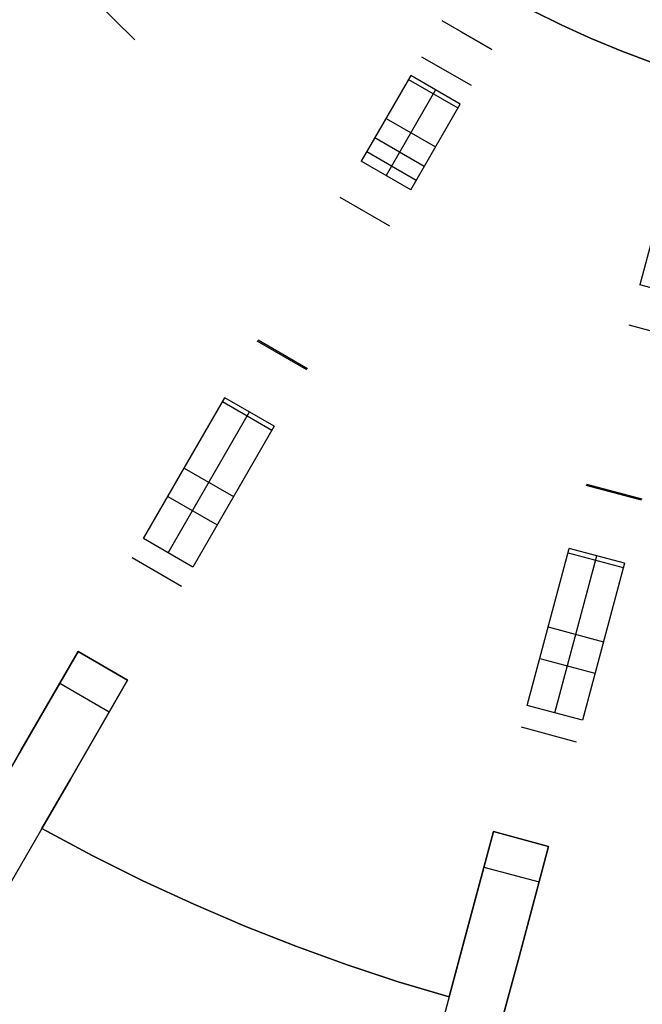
# Model space of a CAD drawing. Header units: millimetres. Extents: x 219 to 1209, y -2752 to -1762.
# Tile 6 of 27: x 515 to 645, y -2643 to -2437. Entities that reach past the tile are written whole.
import ezdxf

# ---------------------------------------------------------------- set-up
doc = ezdxf.new("R2010")
doc.units = ezdxf.units.MM

msp = doc.modelspace()

# ---------------------------------------------------------------- linework, layer by layer
at = {"extrusion": (-2.5e-05, 3.29131e-06, 1)}
msp.add_lwpolyline([(914.11, -2257.15), (913.98, -2264.09), (913.62, -2271.03), (913.02, -2277.95), (912.18, -2284.84), (911.1, -2291.7), (909.78, -2298.52), (908.22, -2305.29), (906.44, -2312), (904.42, -2318.65), (902.17, -2325.22), (899.69, -2331.7), (896.99, -2338.1), (894.07, -2344.4), (890.93, -2350.6), (887.58, -2356.68), (884.02, -2362.65), (880.25, -2368.48), (876.29, -2374.18), (872.12, -2379.74), (867.77, -2385.16), (863.23, -2390.42), (858.52, -2395.51), (853.63, -2400.44), (848.57, -2405.2), (843.34, -2409.78), (837.97, -2414.18), (832.44, -2418.38), (826.77, -2422.39), (820.96, -2426.21), (815.03, -2429.81), (808.97, -2433.22), (802.8, -2436.4), (796.53, -2439.37), (790.15, -2442.13), (783.68, -2444.66), (777.13, -2446.96), (770.5, -2449.03), (763.8, -2450.87), (757.05, -2452.48), (750.24, -2453.86), (743.39, -2454.99), (736.5, -2455.89), (729.58, -2456.55), (722.65, -2456.96), (715.71, -2457.14), (708.76, -2457.08), (701.82, -2456.77), (694.9, -2456.22), (688, -2455.44), (681.13, -2454.41), (674.3, -2453.15), (667.52, -2451.65), (660.8, -2449.91), (654.13, -2447.94), (647.55, -2445.75), (641.04, -2443.32), (634.62, -2440.67), (628.29, -2437.8), (622.07, -2434.71), (615.96, -2431.41), (609.97, -2427.9), (604.1, -2424.18), (598.37, -2420.26), (592.78, -2416.14), (587.33, -2411.83), (582.04, -2407.34), (576.9, -2402.66), (571.93, -2397.81), (567.13, -2392.79), (562.51, -2387.6), (558.07, -2382.26), (553.82, -2376.77), (549.77, -2371.13), (545.91, -2365.36), (542.25, -2359.45), (538.8, -2353.42), (535.57, -2347.28), (532.54, -2341.02), (529.74, -2334.67), (527.16, -2328.22), (524.81, -2321.69), (522.68, -2315.08), (520.78, -2308.39), (519.12, -2301.65), (517.69, -2294.85), (516.5, -2288.01), (515.55, -2281.13), (514.84, -2274.22), (514.36, -2267.29), (514.13, -2260.35), (514.14, -2253.41), (514.39, -2246.47), (514.88, -2239.54), (515.61, -2232.63), (516.58, -2225.75), (517.79, -2218.91), (519.24, -2212.12), (520.92, -2205.38)], dxfattribs=at)
at = {"extrusion": (2.5e-05, -3.29131e-06, 1)}
msp.add_lwpolyline([(520.93, -2205.38), (519.25, -2212.12), (517.81, -2218.92), (516.6, -2225.76), (515.63, -2232.63), (514.9, -2239.54), (514.4, -2246.47), (514.15, -2253.41), (514.14, -2260.35), (514.38, -2267.3), (514.85, -2274.22), (515.56, -2281.13), (516.51, -2288.01), (517.71, -2294.86), (519.13, -2301.65), (520.8, -2308.4), (522.69, -2315.08), (524.82, -2321.69), (527.17, -2328.22), (529.75, -2334.67), (532.56, -2341.03), (535.58, -2347.28), (538.82, -2353.42), (542.26, -2359.45), (545.92, -2365.36), (549.78, -2371.13), (553.84, -2376.77), (558.09, -2382.26), (562.52, -2387.61), (567.15, -2392.79), (571.94, -2397.81), (576.91, -2402.66), (582.05, -2407.34), (587.34, -2411.84), (592.79, -2416.14), (598.38, -2420.26), (604.12, -2424.18), (609.98, -2427.9), (615.98, -2431.41), (622.09, -2434.71), (628.31, -2437.8), (634.63, -2440.67), (641.05, -2443.32), (647.56, -2445.75), (654.15, -2447.95), (660.81, -2449.91), (667.53, -2451.65), (674.31, -2453.15), (681.14, -2454.41), (688.01, -2455.44), (694.91, -2456.22), (701.84, -2456.77), (708.78, -2457.08), (715.72, -2457.14), (722.66, -2456.97), (729.6, -2456.55), (736.51, -2455.89), (743.4, -2454.99), (750.25, -2453.86), (757.06, -2452.48), (763.82, -2450.88), (770.51, -2449.03), (777.14, -2446.96), (783.69, -2444.66), (790.16, -2442.13), (796.54, -2439.38), (802.82, -2436.4), (808.99, -2433.22), (815.04, -2429.82), (820.98, -2426.21), (826.78, -2422.4), (832.45, -2418.38), (837.98, -2414.18), (843.36, -2409.78), (848.58, -2405.2), (853.64, -2400.45), (858.53, -2395.52), (863.25, -2390.42), (867.78, -2385.16), (872.14, -2379.75), (876.3, -2374.19), (880.26, -2368.48), (884.03, -2362.65), (887.59, -2356.69), (890.94, -2350.6), (894.08, -2344.41), (897, -2338.11), (899.7, -2331.71), (902.18, -2325.22), (904.43, -2318.65), (906.45, -2312), (908.24, -2305.29), (909.79, -2298.52), (911.11, -2291.7), (912.19, -2284.84), (913.03, -2277.95), (913.64, -2271.03), (914, -2264.09), (914.12, -2257.15)], dxfattribs=at)
at = {"extrusion": (-0.288675, 0.866025, -0.408248)}
for points in [[(364.56, -1238.33), (256.15, -1105.55)], [(361.88, -1240.52), (253.47, -1107.74)], [(250.78, -1109.93), (359.19, -1242.71)]]:
    msp.add_lwpolyline(points, dxfattribs=at)
at = {"extrusion": (-0.361444, 0.835477, -0.413928)}
for points in [[(479.1, -1014.09), (698.13, -1223.66)], [(476.89, -1016.4), (695.92, -1225.97)], [(693.71, -1228.28), (474.68, -1018.71)]]:
    msp.add_lwpolyline(points, dxfattribs=at)
for points in [[(538.8, -2440.94), (530.32, -2432.46)], [(729.72, -2456.54), (722.79, -2456.96), (715.85, -2457.14), (708.91, -2457.08), (701.97, -2456.78), (695.05, -2456.24), (688.15, -2455.46), (681.28, -2454.43), (674.46, -2453.18), (667.68, -2451.68), (660.95, -2449.95), (654.29, -2447.99), (647.71, -2445.8), (641.2, -2443.38), (634.78, -2440.74), (628.45, -2437.88), (622.23, -2434.79)], [(613.77, -2442.95), (603.37, -2436.95)], [(607.37, -2439.26), (613.77, -2442.95)], [(599.03, -2444.47), (609.43, -2450.47)], [(596.75, -2448.42), (586.36, -2466.42)], [(596.28, -2449.24), (606.67, -2455.24)], [(607.15, -2454.42), (596.75, -2448.42)], [(601.95, -2451.42), (591.56, -2469.42)], [(596.75, -2472.42), (607.15, -2454.42)], [(591.56, -2457.42), (601.95, -2463.42)], [(599.58, -2467.52), (589.19, -2461.52)], [(587.52, -2464.41), (597.91, -2470.41)], [(596.75, -2472.42), (586.36, -2466.42)], [(650.26, -2472.27), (644.88, -2492.35)], [(592.35, -2480.05), (581.95, -2474.05)], [(656.47, -2495.46), (644.88, -2492.35)], [(654.19, -2503.97), (642.6, -2500.86)], [(564.69, -2503.95), (575.08, -2509.95)], [(574.93, -2510.22), (564.54, -2504.22)], [(540.62, -2545.65), (557.69, -2516.08)], [(568.08, -2522.08), (557.69, -2516.08)], [(557.22, -2516.9), (567.61, -2522.9)], [(545.81, -2548.65), (562.89, -2519.08)], [(568.08, -2522.08), (551.01, -2551.65)], [(549.15, -2530.86), (559.55, -2536.86)], [(645.17, -2537.62), (633.58, -2534.51)], [(633.66, -2534.22), (645.25, -2537.32)], [(545.73, -2536.8), (556.12, -2542.8)], [(551.01, -2551.65), (540.62, -2545.65)], [(621.2, -2580.72), (630.04, -2547.74)], [(626.99, -2582.27), (635.83, -2549.29)], [(629.79, -2548.65), (641.38, -2551.76)], [(641.63, -2550.85), (630.04, -2547.74)], [(548.65, -2555.74), (538.25, -2549.74)], [(641.63, -2550.85), (632.79, -2583.83)], [(625.62, -2564.23), (637.21, -2567.34)], [(526.92, -2569.38), (468.69, -2670.24)], [(514.92, -2590.17), (526.92, -2569.38)], [(526.92, -2569.38), (514.92, -2590.17)], [(514.92, -2590.17), (526.92, -2569.38)], [(514.92, -2590.17), (526.92, -2569.38)], [(537.31, -2575.38), (526.92, -2569.38)], [(537.31, -2575.38), (526.92, -2569.38)], [(537.31, -2575.38), (526.92, -2569.38)], [(537.31, -2575.38), (526.92, -2569.38)], [(537.31, -2575.38), (526.92, -2569.38)], [(537.31, -2575.38), (526.92, -2569.38)], [(526.92, -2569.38), (537.31, -2575.38)], [(526.92, -2569.38), (537.31, -2575.38)], [(526.92, -2569.38), (537.31, -2575.38)], [(623.84, -2570.85), (635.43, -2573.96)], [(537.31, -2575.38), (479.08, -2676.24)], [(523.06, -2576.06), (533.45, -2582.06)], [(537.31, -2575.38), (525.31, -2596.17)], [(525.31, -2596.17), (537.31, -2575.38)], [(525.31, -2596.17), (537.31, -2575.38)], [(537.31, -2575.38), (525.31, -2596.17)], [(632.79, -2583.83), (621.2, -2580.72)], [(631.57, -2588.39), (619.98, -2585.29)], [(508.94, -2600.52), (514.92, -2590.17)], [(514.92, -2590.17), (508.94, -2600.52)], [(508.94, -2600.52), (514.92, -2590.17)], [(508.94, -2600.52), (514.92, -2590.17)], [(525.31, -2596.17), (519.33, -2606.52)], [(519.33, -2606.52), (525.31, -2596.17)], [(519.33, -2606.52), (525.31, -2596.17)], [(525.31, -2596.17), (519.33, -2606.52)], [(519.33, -2606.52), (529.89, -2612.2), (540.51, -2617.51), (551.19, -2622.46), (561.9, -2627.06), (572.64, -2631.29), (583.37, -2635.18), (594.1, -2638.72), (604.8, -2641.92)], [(519.33, -2606.52), (529.89, -2612.2), (540.51, -2617.51), (551.19, -2622.46), (561.9, -2627.06), (572.64, -2631.29), (583.37, -2635.18), (594.1, -2638.72), (604.8, -2641.92)], [(604.8, -2641.92), (594.1, -2638.72), (583.37, -2635.18), (572.64, -2631.29), (561.9, -2627.06), (551.19, -2622.46), (540.51, -2617.51), (529.89, -2612.2), (519.33, -2606.52)], [(519.33, -2606.52), (529.89, -2612.2), (540.51, -2617.51), (551.19, -2622.46), (561.9, -2627.06), (572.64, -2631.29), (583.37, -2635.18), (594.1, -2638.72), (604.8, -2641.92)], [(604.8, -2641.92), (594.1, -2638.72), (583.37, -2635.18), (572.64, -2631.29), (561.9, -2627.06), (551.19, -2622.46), (540.51, -2617.51), (529.89, -2612.2), (519.33, -2606.52)], [(604.8, -2641.92), (594.1, -2638.72), (583.37, -2635.18), (572.64, -2631.29), (561.9, -2627.06), (551.19, -2622.46), (540.51, -2617.51), (529.89, -2612.2), (519.33, -2606.52)], [(614.11, -2607.19), (583.96, -2719.68)], [(607.89, -2630.37), (614.11, -2607.19)], [(614.11, -2607.19), (607.89, -2630.37)], [(607.89, -2630.37), (614.11, -2607.19)], [(607.89, -2630.37), (614.11, -2607.19)], [(625.7, -2610.3), (614.11, -2607.19)], [(625.7, -2610.3), (614.11, -2607.19)], [(625.7, -2610.3), (614.11, -2607.19)], [(625.7, -2610.3), (614.11, -2607.19)], [(625.7, -2610.3), (614.11, -2607.19)], [(625.7, -2610.3), (614.11, -2607.19)], [(614.11, -2607.19), (625.7, -2610.3)], [(614.11, -2607.19), (625.7, -2610.3)], [(614.11, -2607.19), (625.7, -2610.3)], [(625.7, -2610.3), (595.56, -2722.79)], [(625.7, -2610.3), (619.49, -2633.48)], [(619.49, -2633.48), (625.7, -2610.3)], [(619.49, -2633.48), (625.7, -2610.3)], [(625.7, -2610.3), (619.49, -2633.48)], [(612.11, -2614.64), (623.7, -2617.75)], [(604.8, -2641.92), (607.89, -2630.37)], [(607.89, -2630.37), (604.8, -2641.92)], [(604.8, -2641.92), (607.89, -2630.37)], [(604.8, -2641.92), (607.89, -2630.37)], [(619.49, -2633.48), (616.39, -2645.03)], [(616.39, -2645.03), (619.49, -2633.48)], [(616.39, -2645.03), (619.49, -2633.48)], [(619.49, -2633.48), (616.39, -2645.03)]]:
    msp.add_lwpolyline(points)
at = {"extrusion": (0.707107, -0.707107, 6.17123e-14)}
msp.add_lwpolyline([(-1345.01, -3.12), (-1344.64, -2.83), (-1344.25, -2.55), (-1343.86, -2.28), (-1343.46, -2.02), (-1343.04, -1.79), (-1342.62, -1.56), (-1342.2, -1.35), (-1341.76, -1.15), (-1341.32, -0.97), (-1340.88, -0.8), (-1340.42, -0.65), (-1339.97, -0.52), (-1339.51, -0.4), (-1339.04, -0.29), (-1338.57, -0.2), (-1338.1, -0.13), (-1337.63, -0.07), (-1337.15, -0.03), (-1336.68, -0.01), (-1336.2, 0)], dxfattribs=at)
at = {"extrusion": (0.986662, -0.046517, -0.155996)}
for points in [[(-2431.04, 10.18), (-2405.83, 93.59)], [(-2433.79, 11.01), (-2408.58, 94.42)], [(-2411.34, 95.26), (-2436.55, 11.84)]]:
    msp.add_lwpolyline(points, dxfattribs=at)
at = {"extrusion": (0.866025, -0.5, 1.33257e-15)}
msp.add_lwpolyline([(-1808.78, -18.56), (-1808.63, -18.1), (-1808.49, -17.63), (-1808.37, -17.16), (-1808.27, -16.69), (-1808.19, -16.21), (-1808.12, -15.73), (-1808.07, -15.25), (-1808.03, -14.77), (-1808.02, -14.28), (-1808.01, -13.8), (-1808.03, -13.32), (-1808.06, -12.83), (-1808.11, -12.35), (-1808.18, -11.87), (-1808.26, -11.39), (-1808.36, -10.92), (-1808.47, -10.45), (-1808.6, -9.98), (-1808.75, -9.52), (-1808.91, -9.07), (-1809.09, -8.62), (-1809.28, -8.17), (-1809.49, -7.74), (-1809.72, -7.31), (-1809.96, -6.88), (-1810.21, -6.47), (-1810.48, -6.07), (-1810.76, -5.67), (-1811.05, -5.29), (-1811.36, -4.92), (-1811.68, -4.55), (-1812.01, -4.2), (-1812.36, -3.86), (-1812.71, -3.53), (-1813.08, -3.22), (-1813.46, -2.92), (-1813.85, -2.63), (-1814.25, -2.35), (-1814.65, -2.09), (-1815.07, -1.84), (-1815.5, -1.61), (-1815.93, -1.39), (-1816.37, -1.19), (-1816.81, -1), (-1817.27, -0.83), (-1817.72, -0.67), (-1818.19, -0.53), (-1818.66, -0.41), (-1819.13, -0.3), (-1819.6, -0.21), (-1820.08, -0.13), (-1820.56, -0.08), (-1821.05, -0.03), (-1821.53, -0.01), (-1822.01, 0)], dxfattribs=at)
at = {"extrusion": (0.866025, -0.5, 5.67016e-15)}
msp.add_lwpolyline([(-1808.78, -18.56), (-1808.63, -18.1), (-1808.49, -17.63), (-1808.37, -17.16), (-1808.27, -16.69), (-1808.19, -16.21), (-1808.12, -15.73), (-1808.07, -15.25), (-1808.03, -14.77), (-1808.02, -14.28), (-1808.01, -13.8), (-1808.03, -13.32), (-1808.06, -12.83), (-1808.11, -12.35), (-1808.18, -11.87), (-1808.26, -11.39), (-1808.36, -10.92), (-1808.47, -10.45), (-1808.6, -9.98), (-1808.75, -9.52), (-1808.91, -9.07), (-1809.09, -8.62), (-1809.28, -8.17), (-1809.49, -7.74), (-1809.72, -7.31), (-1809.96, -6.88), (-1810.21, -6.47), (-1810.48, -6.07), (-1810.76, -5.67), (-1811.05, -5.29), (-1811.36, -4.92), (-1811.68, -4.55), (-1812.01, -4.2), (-1812.36, -3.86), (-1812.71, -3.53), (-1813.08, -3.22), (-1813.46, -2.92), (-1813.85, -2.63), (-1814.25, -2.35), (-1814.65, -2.09), (-1815.07, -1.84), (-1815.5, -1.61), (-1815.93, -1.39), (-1816.37, -1.19), (-1816.81, -1), (-1817.27, -0.83), (-1817.72, -0.67), (-1818.19, -0.53), (-1818.66, -0.41), (-1819.13, -0.3), (-1819.6, -0.21), (-1820.08, -0.13), (-1820.56, -0.08), (-1821.05, -0.03), (-1821.53, -0.01), (-1822.01, 0)], dxfattribs=at)
at = {"extrusion": (0.866025, -0.5, 6.28602e-15)}
msp.add_lwpolyline([(-1822.01, 0), (-1821.53, -0.01), (-1821.05, -0.03), (-1820.56, -0.08), (-1820.08, -0.13), (-1819.6, -0.21), (-1819.13, -0.3), (-1818.66, -0.41), (-1818.19, -0.53), (-1817.72, -0.67), (-1817.27, -0.83), (-1816.81, -1), (-1816.37, -1.19), (-1815.93, -1.39), (-1815.5, -1.61), (-1815.07, -1.84), (-1814.65, -2.09), (-1814.25, -2.35), (-1813.85, -2.63), (-1813.46, -2.92), (-1813.08, -3.22), (-1812.71, -3.53), (-1812.36, -3.86), (-1812.01, -4.2), (-1811.68, -4.55), (-1811.36, -4.92), (-1811.05, -5.29), (-1810.76, -5.67), (-1810.48, -6.07), (-1810.21, -6.47), (-1809.96, -6.88), (-1809.72, -7.31), (-1809.49, -7.74), (-1809.28, -8.17), (-1809.09, -8.62), (-1808.91, -9.07), (-1808.75, -9.52), (-1808.6, -9.98), (-1808.47, -10.45), (-1808.36, -10.92), (-1808.26, -11.39), (-1808.18, -11.87), (-1808.11, -12.35), (-1808.06, -12.83), (-1808.03, -13.32), (-1808.01, -13.8), (-1808.02, -14.28), (-1808.03, -14.77), (-1808.07, -15.25), (-1808.12, -15.73), (-1808.19, -16.21), (-1808.27, -16.69), (-1808.37, -17.16), (-1808.49, -17.63), (-1808.63, -18.1), (-1808.78, -18.56)], dxfattribs=at)
at = {"extrusion": (0.866025, -0.5, 1.18309e-13)}
msp.add_lwpolyline([(-1840.48, -106.29), (-1840.17, -105.97), (-1839.86, -105.63), (-1839.57, -105.28), (-1839.29, -104.93), (-1839.02, -104.57), (-1838.76, -104.19), (-1838.51, -103.81), (-1838.28, -103.42), (-1838.05, -103.03), (-1837.85, -102.62), (-1837.65, -102.21), (-1837.47, -101.8), (-1837.3, -101.38), (-1837.15, -100.95)], dxfattribs=at)
at = {"extrusion": (0.935414, -0.231455, -0.267261)}
for points in [[(-2367.6, 82.42), (-2251.15, 208.2)], [(-2369.27, 83.96), (-2252.81, 209.74)], [(-2254.48, 211.28), (-2370.93, 85.5)]]:
    msp.add_lwpolyline(points, dxfattribs=at)
at = {"extrusion": (0.866025, -0.5, 2.76544e-13)}
msp.add_lwpolyline([(-1840.48, -106.29), (-1840.17, -105.97), (-1839.86, -105.63), (-1839.57, -105.28), (-1839.29, -104.93), (-1839.02, -104.57), (-1838.76, -104.19), (-1838.51, -103.81), (-1838.28, -103.42), (-1838.05, -103.03), (-1837.85, -102.62), (-1837.65, -102.21), (-1837.47, -101.8), (-1837.3, -101.38), (-1837.15, -100.95)], dxfattribs=at)
at = {"extrusion": (0.866025, -0.5, -1.71731e-13)}
msp.add_lwpolyline([(-1842.8, 0), (-1843.28, -0.01), (-1843.76, -0.03), (-1844.23, -0.07), (-1844.7, -0.13), (-1845.17, -0.2), (-1845.64, -0.29), (-1846.11, -0.4), (-1846.57, -0.52), (-1847.02, -0.65), (-1847.48, -0.8), (-1847.92, -0.97), (-1848.36, -1.15), (-1848.8, -1.35), (-1849.22, -1.56), (-1849.64, -1.79), (-1850.06, -2.02), (-1850.46, -2.28), (-1850.85, -2.55), (-1851.24, -2.83), (-1851.61, -3.12)], dxfattribs=at)
at = {"extrusion": (0.866025, -0.5, 1.6576e-13)}
msp.add_lwpolyline([(-1840.48, -106.29), (-1840.17, -105.97), (-1839.86, -105.63), (-1839.57, -105.28), (-1839.29, -104.93), (-1839.02, -104.57), (-1838.76, -104.19), (-1838.51, -103.81), (-1838.28, -103.42), (-1838.05, -103.03), (-1837.85, -102.62), (-1837.65, -102.21), (-1837.47, -101.8), (-1837.3, -101.38), (-1837.15, -100.95)], dxfattribs=at)
at = {"extrusion": (0.866025, -0.5, -3.41539e-15)}
msp.add_lwpolyline([(-1842.8, 0), (-1843.28, -0.01), (-1843.76, -0.03), (-1844.23, -0.07), (-1844.7, -0.13), (-1845.17, -0.2), (-1845.64, -0.29), (-1846.11, -0.4), (-1846.57, -0.52), (-1847.02, -0.65), (-1847.48, -0.8), (-1847.92, -0.97), (-1848.36, -1.15), (-1848.8, -1.35), (-1849.22, -1.56), (-1849.64, -1.79), (-1850.06, -2.02), (-1850.46, -2.28), (-1850.85, -2.55), (-1851.24, -2.83), (-1851.61, -3.12)], dxfattribs=at)
at = {"extrusion": (0.866025, -0.5, 9.43073e-16)}
msp.add_lwpolyline([(-1851.61, -3.12), (-1851.24, -2.83), (-1850.85, -2.55), (-1850.46, -2.28), (-1850.06, -2.02), (-1849.64, -1.79), (-1849.22, -1.56), (-1848.8, -1.35), (-1848.36, -1.15), (-1847.92, -0.97), (-1847.48, -0.8), (-1847.02, -0.65), (-1846.57, -0.52), (-1846.11, -0.4), (-1845.64, -0.29), (-1845.17, -0.2), (-1844.7, -0.13), (-1844.23, -0.07), (-1843.76, -0.03), (-1843.28, -0.01), (-1842.8, 0)], dxfattribs=at)
at = {"extrusion": (0.921418, -0.283824, -0.265392)}
for points in [[(-2193.11, 337.88), (-2422.76, 140.02)], [(-2194.44, 339.43), (-2424.1, 141.57)], [(-2425.44, 143.12), (-2195.78, 340.99)]]:
    msp.add_lwpolyline(points, dxfattribs=at)
at = {"extrusion": (0.983111, -0.127147, -0.131633)}
for points in [[(-2506.89, -101.33), (-2386.75, 20.94)], [(-2507.69, -100.55), (-2387.55, 21.72)], [(-2388.35, 22.5), (-2508.48, -99.77)]]:
    msp.add_lwpolyline(points, dxfattribs=at)
at = {"extrusion": (0.965926, -0.258819, 1.09825e-13)}
msp.add_lwpolyline([(-2240.52, 0), (-2241, -0.01), (-2241.48, -0.03), (-2241.95, -0.07), (-2242.42, -0.13), (-2242.89, -0.2), (-2243.36, -0.29), (-2243.83, -0.4), (-2244.29, -0.52), (-2244.74, -0.65), (-2245.2, -0.8), (-2245.64, -0.97), (-2246.08, -1.15), (-2246.52, -1.35), (-2246.94, -1.56), (-2247.36, -1.79), (-2247.78, -2.02), (-2248.18, -2.28), (-2248.57, -2.55), (-2248.96, -2.83), (-2249.33, -3.12)], dxfattribs=at)
at = {"extrusion": (0.979562, -0.154139, -0.129223)}
for points in [[(-2370.58, 129.17), (-2604.85, -63.22)], [(-2371.21, 129.94), (-2605.48, -62.44)], [(-2606.11, -61.67), (-2371.85, 130.71)]]:
    msp.add_lwpolyline(points, dxfattribs=at)
at = {"extrusion": (0.866025, -0.5, 4.88948e-15)}
msp.add_lwpolyline([(-1900.14, -814.9), (-1899.66, -814.9), (-1899.18, -814.87), (-1898.71, -814.83), (-1898.23, -814.77), (-1897.76, -814.7), (-1897.29, -814.61), (-1896.82, -814.5), (-1896.35, -814.38), (-1895.9, -814.24), (-1895.44, -814.09), (-1894.99, -813.92), (-1894.55, -813.74), (-1894.11, -813.54), (-1893.69, -813.33), (-1893.26, -813.1), (-1892.85, -812.86), (-1892.45, -812.6), (-1892.05, -812.33), (-1891.66, -812.05), (-1891.29, -811.75), (-1890.92, -811.44), (-1890.57, -811.12), (-1890.22, -810.78), (-1889.89, -810.44), (-1889.57, -810.08), (-1889.26, -809.71), (-1888.97, -809.34), (-1888.68, -808.95), (-1888.42, -808.55), (-1888.16, -808.15), (-1887.92, -807.73), (-1887.69, -807.31), (-1887.48, -806.88), (-1887.28, -806.44), (-1887.1, -806), (-1886.94, -805.55), (-1886.78, -805.1), (-1886.65, -804.64), (-1886.53, -804.17), (-1886.42, -803.7), (-1886.34, -803.23), (-1886.26, -802.76), (-1886.21, -802.28), (-1886.17, -801.81), (-1886.15, -801.33), (-1886.14, -800.85), (-1886.15, -800.37), (-1886.18, -799.89), (-1886.22, -799.41), (-1886.28, -798.94), (-1886.36, -798.46), (-1886.45, -797.99)], dxfattribs=at)
at = {"extrusion": (0.994582, -0.01882, 0.102238)}
for points in [[(-2493.09, -856.36), (-2558.95, -500.5)], [(-2495.99, -856.9), (-2561.85, -501.04)], [(-2564.75, -501.58), (-2498.89, -857.44)]]:
    msp.add_lwpolyline(points, dxfattribs=at)
at = {"extrusion": (0.866025, -0.5, 2.27314e-14)}
msp.add_lwpolyline([(-1900.14, -814.9), (-1899.66, -814.9), (-1899.18, -814.87), (-1898.71, -814.83), (-1898.23, -814.77), (-1897.76, -814.7), (-1897.29, -814.61), (-1896.82, -814.5), (-1896.35, -814.38), (-1895.9, -814.24), (-1895.44, -814.09), (-1894.99, -813.92), (-1894.55, -813.74), (-1894.11, -813.54), (-1893.69, -813.33), (-1893.26, -813.1), (-1892.85, -812.86), (-1892.45, -812.6), (-1892.05, -812.33), (-1891.66, -812.05), (-1891.29, -811.75), (-1890.92, -811.44), (-1890.57, -811.12), (-1890.22, -810.78), (-1889.89, -810.44), (-1889.57, -810.08), (-1889.26, -809.71), (-1888.97, -809.34), (-1888.68, -808.95), (-1888.42, -808.55), (-1888.16, -808.15), (-1887.92, -807.73), (-1887.69, -807.31), (-1887.48, -806.88), (-1887.28, -806.44), (-1887.1, -806), (-1886.94, -805.55), (-1886.78, -805.1), (-1886.65, -804.64), (-1886.53, -804.17), (-1886.42, -803.7), (-1886.34, -803.23), (-1886.26, -802.76), (-1886.21, -802.28), (-1886.17, -801.81), (-1886.15, -801.33), (-1886.14, -800.85), (-1886.15, -800.37), (-1886.18, -799.89), (-1886.22, -799.41), (-1886.28, -798.94), (-1886.36, -798.46), (-1886.45, -797.99)], dxfattribs=at)
at = {"extrusion": (0.866025, -0.5, -1.34908e-14)}
msp.add_lwpolyline([(-1886.45, -797.99), (-1886.36, -798.46), (-1886.28, -798.94), (-1886.22, -799.41), (-1886.18, -799.89), (-1886.15, -800.37), (-1886.14, -800.85), (-1886.15, -801.33), (-1886.17, -801.81), (-1886.21, -802.28), (-1886.26, -802.76), (-1886.34, -803.23), (-1886.42, -803.7), (-1886.53, -804.17), (-1886.65, -804.64), (-1886.78, -805.1), (-1886.94, -805.55), (-1887.1, -806), (-1887.28, -806.44), (-1887.48, -806.88), (-1887.69, -807.31), (-1887.92, -807.73), (-1888.16, -808.15), (-1888.42, -808.55), (-1888.68, -808.95), (-1888.97, -809.34), (-1889.26, -809.71), (-1889.57, -810.08), (-1889.89, -810.44), (-1890.22, -810.78), (-1890.57, -811.12), (-1890.92, -811.44), (-1891.29, -811.75), (-1891.66, -812.05), (-1892.05, -812.33), (-1892.45, -812.6), (-1892.85, -812.86), (-1893.26, -813.1), (-1893.69, -813.33), (-1894.11, -813.54), (-1894.55, -813.74), (-1894.99, -813.92), (-1895.44, -814.09), (-1895.9, -814.24), (-1896.35, -814.38), (-1896.82, -814.5), (-1897.29, -814.61), (-1897.76, -814.7), (-1898.23, -814.77), (-1898.71, -814.83), (-1899.18, -814.87), (-1899.66, -814.9), (-1900.14, -814.9)], dxfattribs=at)
at = {"extrusion": (0.998551, -0.010822, 0.052712)}
for points in [[(-2527.5, -831.73), (-2600.38, -477.24)], [(-2528.99, -832.03), (-2601.87, -477.55)], [(-2603.36, -477.85), (-2530.48, -832.34)]]:
    msp.add_lwpolyline(points, dxfattribs=at)
at = {"extrusion": (0.965926, -0.258819, 2.8979e-14)}
msp.add_lwpolyline([(-2297.86, -814.9), (-2297.38, -814.9), (-2296.9, -814.87), (-2296.43, -814.83), (-2295.95, -814.77), (-2295.48, -814.7), (-2295.01, -814.61), (-2294.54, -814.5), (-2294.08, -814.38), (-2293.62, -814.24), (-2293.16, -814.09), (-2292.71, -813.92), (-2292.27, -813.74), (-2291.83, -813.54), (-2291.41, -813.33), (-2290.98, -813.1), (-2290.57, -812.86), (-2290.17, -812.6), (-2289.77, -812.33), (-2289.38, -812.05), (-2289.01, -811.75), (-2288.64, -811.44), (-2288.29, -811.12), (-2287.94, -810.78), (-2287.61, -810.44), (-2287.29, -810.08), (-2286.98, -809.71), (-2286.69, -809.34), (-2286.4, -808.95), (-2286.14, -808.55), (-2285.88, -808.15), (-2285.64, -807.73), (-2285.41, -807.31), (-2285.2, -806.88), (-2285, -806.44), (-2284.82, -806), (-2284.66, -805.55), (-2284.5, -805.1), (-2284.37, -804.64), (-2284.25, -804.17), (-2284.14, -803.7), (-2284.06, -803.23), (-2283.99, -802.76), (-2283.93, -802.28), (-2283.89, -801.81), (-2283.87, -801.33), (-2283.86, -800.85), (-2283.87, -800.37), (-2283.9, -799.89), (-2283.94, -799.41), (-2284, -798.94), (-2284.08, -798.46), (-2284.17, -797.99)], dxfattribs=at)
at = {"extrusion": (0.965926, -0.258819, -4.36785e-15)}
msp.add_lwpolyline([(-2297.86, -814.9), (-2297.38, -814.9), (-2296.9, -814.87), (-2296.43, -814.83), (-2295.95, -814.77), (-2295.48, -814.7), (-2295.01, -814.61), (-2294.54, -814.5), (-2294.08, -814.38), (-2293.62, -814.24), (-2293.16, -814.09), (-2292.71, -813.92), (-2292.27, -813.74), (-2291.83, -813.54), (-2291.41, -813.33), (-2290.98, -813.1), (-2290.57, -812.86), (-2290.17, -812.6), (-2289.77, -812.33), (-2289.38, -812.05), (-2289.01, -811.75), (-2288.64, -811.44), (-2288.29, -811.12), (-2287.94, -810.78), (-2287.61, -810.44), (-2287.29, -810.08), (-2286.98, -809.71), (-2286.69, -809.34), (-2286.4, -808.95), (-2286.14, -808.55), (-2285.88, -808.15), (-2285.64, -807.73), (-2285.41, -807.31), (-2285.2, -806.88), (-2285, -806.44), (-2284.82, -806), (-2284.66, -805.55), (-2284.5, -805.1), (-2284.37, -804.64), (-2284.25, -804.17), (-2284.14, -803.7), (-2284.06, -803.23), (-2283.99, -802.76), (-2283.93, -802.28), (-2283.89, -801.81), (-2283.87, -801.33), (-2283.86, -800.85), (-2283.87, -800.37), (-2283.9, -799.89), (-2283.94, -799.41), (-2284, -798.94), (-2284.08, -798.46), (-2284.17, -797.99)], dxfattribs=at)
at = {"extrusion": (0.965926, -0.258819, 5.61962e-14)}
msp.add_lwpolyline([(-2284.17, -797.99), (-2284.08, -798.46), (-2284, -798.94), (-2283.94, -799.41), (-2283.9, -799.89), (-2283.87, -800.37), (-2283.86, -800.85), (-2283.87, -801.33), (-2283.89, -801.81), (-2283.93, -802.28), (-2283.99, -802.76), (-2284.06, -803.23), (-2284.14, -803.7), (-2284.25, -804.17), (-2284.37, -804.64), (-2284.5, -805.1), (-2284.66, -805.55), (-2284.82, -806), (-2285, -806.44), (-2285.2, -806.88), (-2285.41, -807.31), (-2285.64, -807.73), (-2285.88, -808.15), (-2286.14, -808.55), (-2286.4, -808.95), (-2286.69, -809.34), (-2286.98, -809.71), (-2287.29, -810.08), (-2287.61, -810.44), (-2287.94, -810.78), (-2288.29, -811.12), (-2288.64, -811.44), (-2289.01, -811.75), (-2289.38, -812.05), (-2289.77, -812.33), (-2290.17, -812.6), (-2290.57, -812.86), (-2290.98, -813.1), (-2291.41, -813.33), (-2291.83, -813.54), (-2292.27, -813.74), (-2292.71, -813.92), (-2293.16, -814.09), (-2293.62, -814.24), (-2294.08, -814.38), (-2294.54, -814.5), (-2295.01, -814.61), (-2295.48, -814.7), (-2295.95, -814.77), (-2296.43, -814.83), (-2296.9, -814.87), (-2297.38, -814.9), (-2297.86, -814.9)], dxfattribs=at)
at = {"extrusion": (0.866025, -0.5, 1.87218e-13)}
msp.add_lwpolyline([(-1939.01, -811.53), (-1938.96, -811.69), (-1938.89, -811.85), (-1938.82, -812.01), (-1938.75, -812.17), (-1938.67, -812.32), (-1938.58, -812.47), (-1938.49, -812.61), (-1938.39, -812.76), (-1938.29, -812.9), (-1938.19, -813.03), (-1938.08, -813.16), (-1937.96, -813.29), (-1937.84, -813.42), (-1937.72, -813.54), (-1937.59, -813.65), (-1937.46, -813.77), (-1937.33, -813.87), (-1937.19, -813.97), (-1937.05, -814.07), (-1936.9, -814.16), (-1936.75, -814.25), (-1936.6, -814.33), (-1936.45, -814.41), (-1936.29, -814.48), (-1936.13, -814.55), (-1935.97, -814.61), (-1935.81, -814.67), (-1935.65, -814.72), (-1935.48, -814.76), (-1935.31, -814.8), (-1935.14, -814.83), (-1934.97, -814.86), (-1934.8, -814.88), (-1934.63, -814.89), (-1934.46, -814.9), (-1934.29, -814.9)], dxfattribs=at)
at = {"extrusion": (0.866025, -0.5, -5.88337e-14)}
msp.add_lwpolyline([(-1939.01, -811.53), (-1938.96, -811.69), (-1938.89, -811.85), (-1938.82, -812.01), (-1938.75, -812.17), (-1938.67, -812.32), (-1938.58, -812.47), (-1938.49, -812.61), (-1938.39, -812.76), (-1938.29, -812.9), (-1938.19, -813.03), (-1938.08, -813.16), (-1937.96, -813.29), (-1937.84, -813.42), (-1937.72, -813.54), (-1937.59, -813.65), (-1937.46, -813.77), (-1937.33, -813.87), (-1937.19, -813.97), (-1937.05, -814.07), (-1936.9, -814.16), (-1936.75, -814.25), (-1936.6, -814.33), (-1936.45, -814.41), (-1936.29, -814.48), (-1936.13, -814.55), (-1935.97, -814.61), (-1935.81, -814.67), (-1935.65, -814.72), (-1935.48, -814.76), (-1935.31, -814.8), (-1935.14, -814.83), (-1934.97, -814.86), (-1934.8, -814.88), (-1934.63, -814.89), (-1934.46, -814.9), (-1934.29, -814.9)], dxfattribs=at)
at = {"extrusion": (0.986662, -0.046517, 0.155996)}
for points in [[(-2657.17, -455.5), (-2521.56, -904.2)], [(-2659.93, -456.33), (-2524.32, -905.03)], [(-2527.07, -905.86), (-2662.68, -457.16)]]:
    msp.add_lwpolyline(points, dxfattribs=at)
at = {"extrusion": (0.866025, -0.5, -2.70755e-15)}
msp.add_lwpolyline([(-1934.29, -814.9), (-1934.46, -814.9), (-1934.63, -814.89), (-1934.8, -814.88), (-1934.97, -814.86), (-1935.14, -814.83), (-1935.31, -814.8), (-1935.48, -814.76), (-1935.65, -814.72), (-1935.81, -814.67), (-1935.97, -814.61), (-1936.13, -814.55), (-1936.29, -814.48), (-1936.45, -814.41), (-1936.6, -814.33), (-1936.75, -814.25), (-1936.9, -814.16), (-1937.05, -814.07), (-1937.19, -813.97), (-1937.33, -813.87), (-1937.46, -813.77), (-1937.59, -813.65), (-1937.72, -813.54), (-1937.84, -813.42), (-1937.96, -813.29), (-1938.08, -813.16), (-1938.19, -813.03), (-1938.29, -812.9), (-1938.39, -812.76), (-1938.49, -812.61), (-1938.58, -812.47), (-1938.67, -812.32), (-1938.75, -812.17), (-1938.82, -812.01), (-1938.89, -811.85), (-1938.96, -811.69), (-1939.01, -811.53)], dxfattribs=at)
at = {"extrusion": (1, 0, 0)}
for points in [[(-2558.74, -82.31), (-2558.74, -215.22)], [(-2558.74, -501.79), (-2558.74, -781.35)], [(-2564.74, -82.31), (-2564.74, -215.22)], [(-2564.74, -501.79), (-2564.74, -781.35)], [(-2569.38, -255), (-2569.38, -227.5)], [(-2569.38, -377), (-2569.38, -267)], [(-2569.38, -444), (-2569.38, -389)], [(-2572.38, -255), (-2572.38, -227.5)], [(-2572.38, -377), (-2572.38, -267)], [(-2572.38, -444), (-2572.38, -389)], [(-2575.38, -227.5), (-2575.38, -255)], [(-2575.38, -267), (-2575.38, -377)], [(-2575.38, -389), (-2575.38, -444)], [(-2595.33, -82.31), (-2595.33, -215.22)], [(-2595.33, -501.79), (-2595.33, -781.35)], [(-2598.43, -82.31), (-2598.43, -215.22)], [(-2598.43, -501.79), (-2598.43, -781.35)], [(-2606.52, -255), (-2606.52, -267)], [(-2606.52, -377), (-2606.52, -389)], [(-2607.19, -255), (-2607.19, -227.5)], [(-2607.19, -377), (-2607.19, -267)], [(-2607.19, -444), (-2607.19, -389)], [(-2608.74, -255), (-2608.74, -227.5)], [(-2608.74, -377), (-2608.74, -267)], [(-2608.74, -444), (-2608.74, -389)], [(-2610.3, -227.5), (-2610.3, -255)], [(-2610.3, -267), (-2610.3, -377)], [(-2610.3, -389), (-2610.3, -444)], [(-2641.92, -255), (-2641.92, -267)], [(-2641.92, -377), (-2641.92, -389)]]:
    msp.add_lwpolyline(points, dxfattribs=at)
at = {"extrusion": (0.965926, -0.258819, -3.28698e-13)}
msp.add_lwpolyline([(-2336.73, -811.53), (-2336.68, -811.69), (-2336.61, -811.85), (-2336.54, -812.01), (-2336.47, -812.17), (-2336.39, -812.32), (-2336.3, -812.47), (-2336.21, -812.61), (-2336.11, -812.76), (-2336.01, -812.9), (-2335.91, -813.03), (-2335.8, -813.16), (-2335.68, -813.29), (-2335.56, -813.42), (-2335.44, -813.54), (-2335.31, -813.65), (-2335.18, -813.77), (-2335.05, -813.87), (-2334.91, -813.97), (-2334.77, -814.07), (-2334.62, -814.16), (-2334.48, -814.25), (-2334.32, -814.33), (-2334.17, -814.41), (-2334.01, -814.48), (-2333.85, -814.55), (-2333.69, -814.61), (-2333.53, -814.67), (-2333.37, -814.72), (-2333.2, -814.76), (-2333.03, -814.8), (-2332.86, -814.83), (-2332.69, -814.86), (-2332.52, -814.88), (-2332.35, -814.89), (-2332.18, -814.9), (-2332.01, -814.9)], dxfattribs=at)
at = {"extrusion": (0.965926, -0.258819, 2.58413e-14)}
msp.add_lwpolyline([(-2336.73, -811.53), (-2336.68, -811.69), (-2336.61, -811.85), (-2336.54, -812.01), (-2336.47, -812.17), (-2336.39, -812.32), (-2336.3, -812.47), (-2336.21, -812.61), (-2336.11, -812.76), (-2336.01, -812.9), (-2335.91, -813.03), (-2335.8, -813.16), (-2335.68, -813.29), (-2335.56, -813.42), (-2335.44, -813.54), (-2335.31, -813.65), (-2335.18, -813.77), (-2335.05, -813.87), (-2334.91, -813.97), (-2334.77, -814.07), (-2334.62, -814.16), (-2334.48, -814.25), (-2334.32, -814.33), (-2334.17, -814.41), (-2334.01, -814.48), (-2333.85, -814.55), (-2333.69, -814.61), (-2333.53, -814.67), (-2333.37, -814.72), (-2333.2, -814.76), (-2333.03, -814.8), (-2332.86, -814.83), (-2332.69, -814.86), (-2332.52, -814.88), (-2332.35, -814.89), (-2332.18, -814.9), (-2332.01, -814.9)], dxfattribs=at)
at = {"extrusion": (0.965926, -0.258819, 1.09844e-13)}
msp.add_lwpolyline([(-2332.01, -814.9), (-2332.18, -814.9), (-2332.35, -814.89), (-2332.52, -814.88), (-2332.69, -814.86), (-2332.86, -814.83), (-2333.03, -814.8), (-2333.2, -814.76), (-2333.37, -814.72), (-2333.53, -814.67), (-2333.69, -814.61), (-2333.85, -814.55), (-2334.01, -814.48), (-2334.17, -814.41), (-2334.32, -814.33), (-2334.48, -814.25), (-2334.62, -814.16), (-2334.77, -814.07), (-2334.91, -813.97), (-2335.05, -813.87), (-2335.18, -813.77), (-2335.31, -813.65), (-2335.44, -813.54), (-2335.56, -813.42), (-2335.68, -813.29), (-2335.8, -813.16), (-2335.91, -813.03), (-2336.01, -812.9), (-2336.11, -812.76), (-2336.21, -812.61), (-2336.3, -812.47), (-2336.39, -812.32), (-2336.47, -812.17), (-2336.54, -812.01), (-2336.61, -811.85), (-2336.68, -811.69), (-2336.73, -811.53)], dxfattribs=at)
at = {"extrusion": (0.996444, -0.026593, 0.079957)}
for points in [[(-2716.24, -419.37), (-2567.83, -864)], [(-2717.63, -419.84), (-2569.22, -864.47)], [(-2570.62, -864.94), (-2719.03, -420.3)]]:
    msp.add_lwpolyline(points, dxfattribs=at)

doc.saveas('drawing.dxf')
